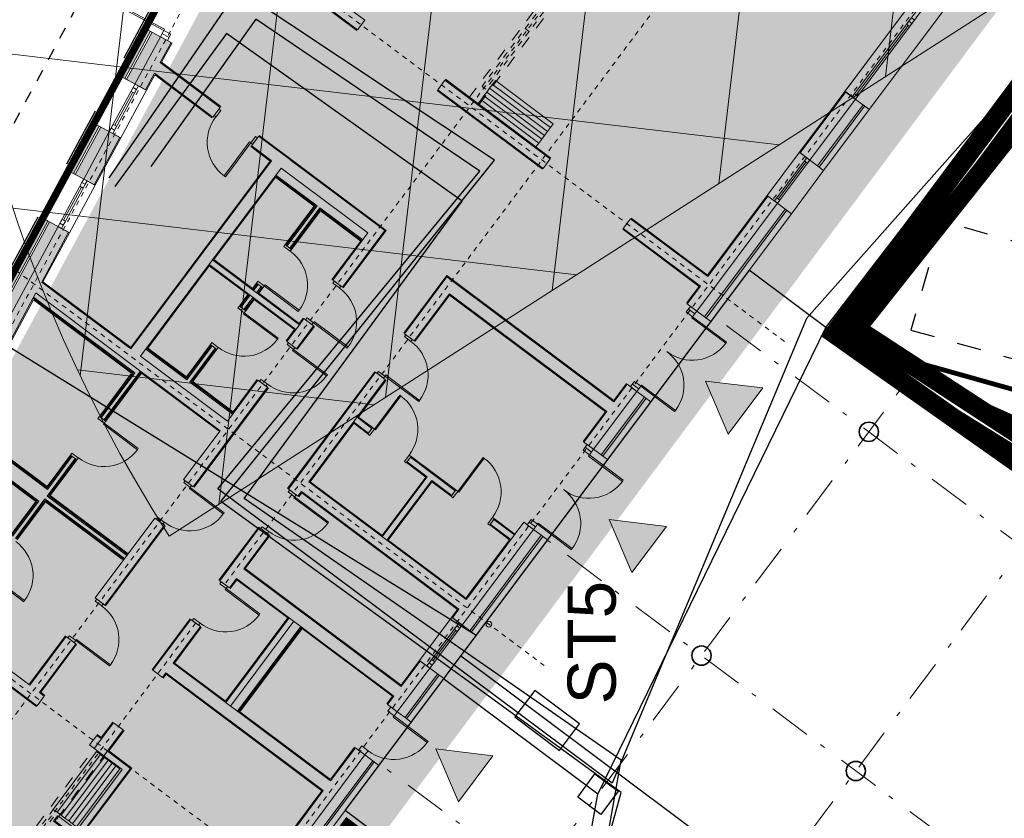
# Model space of a CAD drawing. Extents: x 5459245 to 5462690, y 5971016 to 5972523.
# Tile 9 of 198: x 5462423 to 5462443, y 5972170 to 5972187. Entities that reach past the tile are written whole.
import ezdxf

# ---------------------------------------------------------------- set-up
doc = ezdxf.new("R2010")
doc.units = 0
for name, pattern in [('8', [0.5, 0.25, -0.25]), ('Dot & Dashed', [33.5139, 17.6389, -8.81945, 0, -7.05555]), ('HIDDEN', [0.375, 0.25, -0.125])]:
    doc.linetypes.add(name, pattern=pattern)
doc.layers.add('! A3 - Wypełnienie zabruk', color=7, linetype='CONTINUOUS', lineweight=30, true_color=0xcca68a)
for name, color, linetype, lineweight in [('# elektryka', 1, 'CONTINUOUS', 30), ('# teletechnika', 30, 'CONTINUOUS', 30), ('0Z_BUDYNKI', 7, 'CONTINUOUS', 9), ('A_BUDYNKI', 7, 'CONTINUOUS', 13), ('A_GRANICA OPRACOWANIA', 7, 'CONTINUOUS', 5), ('A_LINIE MDCP_NIEPRZEKRACZLNA LINIA ZABUDOWY', 1, 'CONTINUOUS', 0), ('A_LINIE PZT', 7, 'CONTINUOUS', 13), ('A_MAŁA ARCHITEKTURA', 195, 'CONTINUOUS', 9), ('A_RURA OSŁONOWA', 7, 'CONTINUOUS', 20), ('A_SCHODY ZEWNĘTRZNE', 7, 'CONTINUOUS', 20), ('A_SKARPY PROJEKTOWANE', 7, 'CONTINUOUS', 20), ('A_WYMIARY WEWNETRZNE', 3, 'CONTINUOUS', 18)]:
    doc.layers.add(name, color=color, linetype=linetype, lineweight=lineweight)
doc.layers.add('ADT CCTV', color=102, linetype='CONTINUOUS')
doc.styles.add('ARIAL', font='arial.ttf')
doc.styles.add('PZ', font='romand.shx', dxfattribs={"width": 0.7})
doc.dimstyles.new('PZ', dxfattribs={"dimscale": 0.5, "dimtxt": 2.2, "dimasz": 0, "dimexe": 0, "dimexo": 0, "dimgap": 0.5, "dimtad": 1, "dimdec": 1, "dimlfac": 0.1, "dimzin": 0, "dimdsep": 46, "dimtxsty": 'PZ', "dimcen": 0.09, "dimse1": 1, "dimse2": 1, "dimsd1": 1, "dimsd2": 1, "dimclrd": 8, "dimclre": 8, "dimclrt": 256, "dimadec": 0, "dimazin": 0, "dimtfac": 1, "dimtdec": 1, "dimtofl": 0, "dimtmove": 1, "dimatfit": 3, "dimfxl": 1, "dimtolj": 1, "dimtzin": 0, "dimarcsym": 0})

# ---------------------------------------------------------------- blocks, each defined once
blk = doc.blocks.new('A$C62ffb3f7')
at = {"layer": 'A_BUDYNKI', "linetype": 'Dot & Dashed', "ltscale": 0.05}
for p, q in [((10.194, -9.122), (-0.719, -0.961)), ((-5.181, -13.607), (3.203, -2.395)), ((-1.977, -16.003), (6.407, -4.791)), ((9.732, -16.018), (-4.192, -5.606)), ((9.27, -22.915), (-7.665, -10.251))]:
    blk.add_line(p, q, dxfattribs=at)
at = {"layer": 'A_BUDYNKI', "lineweight": 25}
blk.add_line((-8.384, -11.212), (6.031, -21.991), dxfattribs=at)
blk.add_lwpolyline([(-8.384, -11.212), (9.053, -24.251), (10.411, -7.785), (0, 0)], close=True, dxfattribs=at)
at = {"layer": 'A_BUDYNKI', "lineweight": 35}
for centre in [(2.485, -3.356), (-0.989, -8.001), (2.215, -10.397)]:
    blk.add_circle(centre, 0.2, dxfattribs=at)
blk = doc.blocks.new('A$C1D973389')
at = {"layer": 'A_LINIE PZT', "lineweight": 30}
h = blk.add_hatch(color=256, dxfattribs=at)
h.dxf.hatch_style = 1
h.paths.add_polyline_path([(-0.465, -0.988), (0.73, -0.988), (0.132, 0.048)])
at = {"layer": 'A_LINIE PZT', "lineweight": 0}
blk.add_lwpolyline([(-0.465, -0.988), (0.73, -0.988), (0.132, 0.048), (-0.465, -0.988)], dxfattribs=at)
blk = doc.blocks.new('A$C710608f1')
at = {"layer": 'A_BUDYNKI', "lineweight": 9}
h = blk.add_hatch(color=256, dxfattribs=at)
h.paths.add_polyline_path([(3379, 620), (3404, 620), (3404, 994.7), (3379, 994.7)])
h.paths.add_polyline_path([(3404, 320), (3379, 320), (3379, 61), (3219.2, 61), (3219.2, 36), (3404, 36)])
h.paths.add_polyline_path([(3039.6, 1399.1), (3043.3, 1374.4), (3379, 1424.1), (3379, 1294.7), (3404, 1294.7), (3404, 1453.1)])
h.paths.add_polyline_path([(2586.5, 1332.1), (2590.2, 1307.3), (2788, 1336.6), (2784.4, 1361.4)])
h.paths.add_polyline_path([(2479.4, 1290.9), (2475.8, 1315.7), (2364.9, 1299.3), (2368.6, 1274.6), (2415.7, 1281.5), (2415.7, 950), (2440.7, 950), (2440.7, 1285.2)])
for points in [[(2155.6, 1292.6), (2153.9, 1304.4), (2043.1, 1288), (2044.9, 1276.2)], [(2045.5, 1272.2), (2048.4, 1252.4), (2159.2, 1268.8), (2156.2, 1288.6)], [(1932.3, 1271.6), (1821.6, 1255.2), (1823.3, 1243.4), (1934.1, 1259.8)], [(2048.4, 1252.4), (2052.1, 1227.7), (2090.7, 1233.4), (2090.7, 1082), (2115.7, 1082), (2115.7, 1237.1), (2162.9, 1244.1), (2159.2, 1268.8)], [(1823.9, 1239.4), (1826.8, 1219.6), (1937.6, 1236), (1934.7, 1255.8)], [(1710.8, 1238.8), (618.9, 1077.2), (620.7, 1065.4), (1712.5, 1227)], [(1826.8, 1219.6), (1830.5, 1194.9), (1941.3, 1211.3), (1937.6, 1236)], [(1716, 1203.2), (1713.1, 1223), (621.3, 1061.4), (624.2, 1041.6)], [(1719.7, 1178.5), (1716, 1203.2), (624.2, 1041.6), (627.9, 1016.9), (893.2, 1055.4), (893.2, 642.5), (918.2, 642.5), (918.2, 655), (1044.7, 655), (1044.7, 680), (918.2, 680), (918.2, 1059.1), (1578.2, 1157.5), (1578.2, 1058.6), (1578.2, 680), (1451.7, 680.1), (1451.7, 654.9), (1709.4, 655), (1709.4, 680), (1603.2, 680), (1603.2, 905), (1840.9, 905), (1840.9, 680), (1809.4, 680), (1809.4, 655), (1868.7, 655), (1868.7, 680), (1852.9, 680), (1852.9, 905), (2090.7, 905), (2090.7, 680), (1968.7, 680), (1968.7, 655), (2115.7, 655), (2115.7, 900.2), (2115.7, 982), (2090.7, 982), (2090.7, 930), (1603.2, 930), (1603.2, 1060.9), (1603.2, 1161.2)], [(2415.7, 469), (2440.7, 469), (2440.7, 742), (2415.7, 742)], [(1351.7, 680), (1144.7, 680), (1144.7, 655), (1351.7, 655)], [(2115.7, 494), (1968.7, 494), (1968.7, 469), (2090.7, 469.7), (2090.7, 61), (2011.7, 61), (2011.7, 36), (2161.7, 36.3), (2161.7, 61.3), (2115.7, 61)], [(1353.2, 332.5), (1133.2, 332.5), (1133.2, 320.5), (1353.2, 320.5)], [(1133.2, 302.5), (1353.2, 302.5), (1353.2, 320.5), (1133.2, 320.5)], [(790, 36), (790, 16), (1219.2, 16), (1219.2, 36)], [(2161.7, 36), (2011.7, 36), (2011.7, 16), (2161.7, 16)], [(2649.2, 16), (2649.2, 36), (2369.7, 36), (2369.7, 16)], [(2761.2, 36), (2761.2, 16), (2919.2, 16), (2919.2, 36)], [(1219.2, 0), (1219.2, 12), (790, 12), (790, 0)], [(2161.7, 12), (2011.7, 12), (2011.7, 0), (2161.7, 0)], [(2649.2, 12), (2369.7, 12), (2369.7, 0), (2649.2, 0)], [(2919.2, 12), (2761.2, 12), (2761.2, 0), (2919.2, 0)]]:
    blk.add_hatch(color=256, dxfattribs=at).paths.add_polyline_path(points)
h = blk.add_hatch(color=256, dxfattribs=at)
h.paths.add_polyline_path([(1265.7, 1110.9), (1235.7, 1106.5), (1235.7, 894), (1144.7, 894), (1144.7, 886.5), (1246.9, 886.5), (1246.9, 680), (1254.4, 680), (1254.4, 886.5), (1351.7, 886.5), (1351.7, 894), (1265.7, 894)])
h.paths.add_polyline_path([(928.2, 1060.6), (918.2, 1059.1), (918.2, 886.5), (1044.7, 886.5), (1044.7, 894), (928.2, 894)])
h.paths.add_polyline_path([(1578.2, 1157.5), (1568.2, 1156.1), (1568.2, 894), (1451.7, 894), (1451.7, 886.5), (1578.2, 886.5)])
h = blk.add_hatch(color=256, dxfattribs=at)
h.paths.add_polyline_path([(2090.7, 905), (2072.7, 905), (2072.7, 798.5), (1968.6, 798.5), (1968.6, 791), (2072.7, 791), (2072.7, 680), (2090.7, 680)])
h.paths.add_polyline_path([(1868.6, 798.5), (1852.9, 798.5), (1852.9, 791), (1868.6, 791)])
h.paths.add_polyline_path([(1840.9, 798.5), (1809.4, 798.5), (1809.4, 791), (1840.9, 791)])
h.paths.add_polyline_path([(1709.4, 798.5), (1621.2, 798.5), (1621.2, 905), (1603.2, 905), (1603.2, 680), (1621.2, 680), (1621.2, 791), (1709.4, 791)])
h = blk.add_hatch(color=256, dxfattribs=at)
h.paths.add_polyline_path([(-22, 565.4), (-49.1, 561.4), (-27.2, 413), (-0.1, 417)])
h.paths.add_polyline_path([(893.2, 469), (893.2, 421.5), (736.1, 421.5), (736.1, 469.5), (724.1, 469.5), (724.1, 409.5), (905.2, 409.5), (905.2, 469), (960.2, 469), (960.2, 494), (918.2, 494), (918.2, 506.5), (893.2, 506.5)])
h = blk.add_hatch(color=256, dxfattribs=at)
h.paths.add_polyline_path([(1228.2, 469), (1228.2, 494), (1096.2, 494), (1096.2, 469), (1108.2, 469), (1108.2, 61), (790, 61), (790, 36), (1219.2, 36), (1219.2, 61), (1133.2, 61), (1133.2, 469)])
h.paths.add_polyline_path([(1444, 36), (1444, 61), (1378.2, 61), (1378.2, 469.9), (1466, 469.4), (1466, 493.6), (1328.2, 494), (1328.2, 469), (1353.2, 469), (1353.2, 61), (1331.2, 61), (1331.2, 36)])
h.paths.add_polyline_path([(1556, 61), (1556, 36), (1803.7, 36), (1803.7, 61), (1603.2, 61), (1603.2, 469.7), (1868.7, 469), (1868.7, 494), (1566, 493.6), (1566, 469.4), (1578.2, 469), (1578.2, 61)])
h = blk.add_hatch(color=256, dxfattribs=at)
h.paths.add_polyline_path([(1758.7, 430.5), (1770.7, 430.5), (1770.7, 469), (1758.7, 469)])
h.paths.add_polyline_path([(1758.7, 278.5), (1603.2, 278.5), (1603.2, 266.5), (1758.7, 266.5), (1758.7, 214.5), (1770.7, 214.5), (1770.7, 330.5), (1758.7, 330.5)])
h.paths.add_polyline_path([(1770.7, 114.5), (1758.7, 114.5), (1758.7, 61), (1770.7, 61)])
h = blk.add_hatch(color=256, dxfattribs=at)
h.paths.add_polyline_path([(2649.2, 36), (2649.2, 61), (2440.7, 61), (2440.7, 261), (2415.7, 261), (2415.7, 61), (2369.7, 61), (2369.7, 36)])
h.paths.add_polyline_path([(2761.2, 61), (2761.2, 36), (2919.2, 36), (2919.2, 61)])
h = blk.add_hatch(color=256, dxfattribs=at)
h.paths.add_polyline_path([(1556, 36), (1556, 16), (1803.7, 16), (1803.7, 36)])
h.paths.add_polyline_path([(1444, 16), (1444, 36), (1331.2, 36), (1331.2, 16)])
h = blk.add_hatch(color=256, dxfattribs=at)
h.paths.add_polyline_path([(1556, 12), (1556, 0), (1803.7, 0), (1803.7, 12)])
h.paths.add_polyline_path([(1444, 0), (1444, 12), (1331.2, 12), (1331.2, 0)])
at = {"layer": 'A_BUDYNKI', "linetype": 'Dot & Dashed', "ltscale": 0.05}
for p, q in [((2428.2, 1522.8), (2428.2, -154.7)), ((1590.7, 1398.9), (1590.7, -154.7)), ((-361.9, 883), (2786.2, 1349)), ((905.7, 1297.5), (905.7, -154.7)), ((3622.1, 667.5), (-270.5, 667.5)), ((1228.2, 481.5), (-242.9, 481.5)), ((3622.1, 481.5), (1328.2, 481.5)), ((3622.1, 48.5), (-178.7, 48.5))]:
    blk.add_line(p, q, dxfattribs=at)
at = {"layer": 'A_BUDYNKI', "linetype": 'Continuous', "lineweight": 9}
for p, q in [((2045.5, 1272.2), (2043.1, 1288)), ((1934.7, 1255.8), (1932.3, 1271.6)), ((1823.9, 1239.4), (1821.6, 1255.2)), ((1713.1, 1223), (1710.8, 1238.8)), ((736.1, 471.5), (722.1, 471.5)), ((736.1, 469.5), (736.1, 471.5)), ((1758.7, 430.5), (1770.7, 430.5)), ((1758.7, 330.5), (1770.7, 330.5)), ((1770.7, 214.5), (1758.7, 214.5)), ((1770.7, 114.5), (1758.7, 114.5)), ((1219.2, 36), (1219.2, 16)), ((1331.2, 36), (1331.2, 16)), ((1444, 36), (1444, 0)), ((1556, 36), (1556, 0)), ((1803.7, 36), (1803.7, 16)), ((2011.7, 36), (2011.7, 16)), ((2161.7, 36), (2161.7, 16)), ((2369.7, 36), (2369.7, 16)), ((1219.2, 16), (790, 16)), ((1219.2, 16), (1219.2, 0)), ((1444, 16), (1331.2, 16)), ((1331.2, 16), (1331.2, 0)), ((1803.7, 16), (1615.7, 16)), ((1803.7, 16), (1803.7, 0)), ((2161.7, 16), (2011.7, 16)), ((2011.7, 16), (2011.7, 0)), ((2161.7, 16), (2161.7, 0)), ((2649.2, 16), (2369.7, 16)), ((2369.7, 16), (2369.7, 0)), ((2649.2, 16), (2649.2, 0)), ((2919.2, 16), (2761.2, 16)), ((2761.2, 16), (2761.2, 0)), ((2919.2, 16), (2919.2, 0))]:
    blk.add_line(p, q, dxfattribs=at)
at = {"layer": 'A_BUDYNKI', "lineweight": 9}
for p, q in [((2048.4, 1252.4), (2159.2, 1268.8)), ((2159.2, 1268.8), (2162.9, 1244.1)), ((2415.7, 1281.5), (2415.7, 950)), ((2440.7, 1285.2), (2440.7, 950)), ((2040.5, 1251.2), (1937.6, 1236)), ((2048.4, 1252.4), (2044.5, 1251.8)), ((2052.1, 1227.7), (2048.4, 1252.4)), ((1826.8, 1219.6), (1937.6, 1236)), ((1941.3, 1211.3), (1937.6, 1236)), ((2049.6, 1244.5), (1938.8, 1228.1)), ((2032.2, 1246), (1955, 1234.6)), ((2052.1, 1227.7), (2090.7, 1233.4)), ((2090.7, 1233.4), (2090.7, 1082)), ((2115.7, 1237.1), (2162.9, 1244.1)), ((2115.7, 1237.1), (2115.7, 1082)), ((1818.9, 1218.4), (1716, 1203.2)), ((1828, 1211.7), (1717.2, 1195.3)), ((1810.6, 1213.2), (1733.4, 1201.8)), ((1826.8, 1219.6), (1822.9, 1219)), ((1830.5, 1194.9), (1826.8, 1219.6)), ((1830.5, 1194.9), (1941.3, 1211.3)), ((624.2, 1041.6), (1716, 1203.2)), ((1719.7, 1178.5), (1716, 1203.2)), ((1603.2, 1161.2), (1719.7, 1178.5)), ((918.2, 1059.1), (1578.2, 1157.5)), ((1563.7, 1153.4), (1270.2, 1109.2)), ((1563.7, 898.5), (1563.7, 1153.4)), ((1565.7, 896.5), (1565.7, 1155.7)), ((1568.2, 894), (1568.2, 1156.1)), ((1578.2, 1157.5), (1578.2, 1058.6)), ((1603.2, 1161.2), (1603.2, 1058.6)), ((1233.2, 896.5), (1233.2, 1106.1)), ((1235.7, 894), (1235.7, 1106.5)), ((1265.7, 894), (1265.7, 1110.9)), ((1268.2, 896.5), (1268.2, 1111.3)), ((1270.2, 898.5), (1270.2, 1109.2)), ((1231.2, 898.5), (1231.2, 1103.4)), ((2090.7, 1082), (2115.6, 1082)), ((893.2, 1055.4), (893.2, 655)), ((918.2, 1059.1), (918.2, 680)), ((1578.2, 1060.9), (1578.2, 680)), ((1603.2, 1060.9), (1603.2, 930)), ((2090.7, 982), (2090.7, 930)), ((2090.7, 982), (2115.7, 982)), ((2115.7, 982), (2115.7, 931.9)), ((2117.7, 982), (2117.7, 653)), ((2090.7, 980.6), (2090.7, 931.9)), ((2115.7, 980.6), (2115.7, 892.7)), ((2415.7, 950), (2440.7, 950)), ((1603.2, 930), (2090.7, 930)), ((1603.2, 905), (1603.2, 680)), ((1603.2, 905), (1852.9, 905)), ((1621.2, 905), (1621.2, 798.5)), ((1623.7, 801), (1623.7, 905)), ((1840.9, 905), (1840.9, 680)), ((1852.9, 905), (2090.7, 905)), ((1852.9, 905), (1852.9, 680)), ((2070.2, 801), (2070.2, 905)), ((2072.7, 905), (2072.7, 798.5)), ((2090.7, 905), (2090.7, 680)), ((2115.7, 900.2), (2115.7, 655)), ((1231.2, 898.5), (1144.7, 898.5)), ((1233.2, 896.5), (1144.7, 896.5)), ((1235.7, 894), (1144.7, 894)), ((1246.9, 886.5), (1144.7, 886.5)), ((1244.4, 884), (1144.7, 884)), ((1242.4, 882), (1144.7, 882)), ((1242.4, 682), (1242.4, 882)), ((1244.4, 680), (1244.4, 884)), ((1246.9, 680), (1246.9, 886.5)), ((1351.7, 886.5), (1254.4, 886.5)), ((1254.4, 680), (1254.4, 886.5)), ((1351.7, 884), (1256.9, 884)), ((1256.9, 680), (1256.9, 884)), ((1351.7, 882), (1258.9, 882)), ((1258.9, 680), (1258.9, 882)), ((1351.7, 894), (1265.7, 894)), ((1351.7, 896.5), (1268.2, 896.5)), ((1351.7, 898.5), (1270.2, 898.5)), ((1563.7, 898.5), (1451.7, 898.5)), ((1565.7, 896.5), (1451.7, 896.5)), ((1568.2, 894), (1451.7, 894)), ((1578.2, 886.5), (1451.7, 886.5)), ((1578.2, 884), (1451.7, 884)), ((1576.2, 882), (1451.7, 882)), ((1621.2, 798.5), (1709.4, 798.5)), ((1623.7, 801), (1709.4, 801)), ((1809.4, 801), (1840.9, 801)), ((1809.4, 798.5), (1840.9, 798.5)), ((1868.6, 801), (1852.9, 801)), ((1868.6, 798.5), (1852.9, 798.5)), ((2070.2, 801), (1968.6, 801)), ((2072.7, 798.5), (1968.6, 798.5)), ((893.2, 781.5), (893.2, 655)), ((1621.2, 791), (1709.4, 791)), ((1621.2, 791), (1621.2, 680)), ((1623.7, 788.5), (1709.4, 788.5)), ((1623.7, 788.5), (1623.7, 680)), ((1809.4, 791), (1840.9, 791)), ((1809.4, 788.5), (1840.9, 788.5)), ((1809.4, 786.5), (1838.9, 786.5)), ((1838.9, 786.5), (1838.9, 682)), ((1868.6, 791), (1852.9, 791)), ((1868.6, 788.5), (1852.9, 788.5)), ((1854.9, 786.5), (1854.9, 682)), ((1868.6, 786.5), (1854.9, 786.5)), ((2072.7, 791), (1968.6, 791)), ((2070.2, 788.5), (1968.6, 788.5)), ((2070.2, 788.5), (2070.2, 680)), ((2072.7, 791), (2072.7, 680)), ((2415.7, 742), (2415.7, 469)), ((2415.7, 742), (2440.7, 742)), ((2440.7, 742), (2440.7, 469)), ((1044.7, 680), (918.2, 680)), ((1044.7, 680), (918.2, 680)), ((1044.7, 682), (920.2, 682)), ((1044.7, 655), (1044.7, 680)), ((1351.7, 680), (1144.7, 680)), ((1144.7, 655), (1144.7, 680)), ((1351.7, 655), (1351.7, 680)), ((1451.7, 680.1), (1578.2, 680)), ((1603.2, 680), (1709.4, 680)), ((1709.4, 680), (1709.4, 655)), ((1809.4, 682), (1838.9, 682)), ((1868.7, 680), (1852.9, 680)), ((1868.7, 682), (1854.9, 682)), ((1968.7, 680), (2090.7, 680)), ((1968.7, 680), (1968.7, 655)), ((893.2, 655), (893.2, 655)), ((893.2, 655), (893.2, 655)), ((1044.7, 655), (918.2, 655)), ((1351.7, 655), (1144.7, 655)), ((1709.4, 655), (1451.7, 654.9)), ((1868.7, 655), (1809.4, 655)), ((2115.7, 655), (1968.7, 655)), ((920.2, 653), (1044.7, 653)), ((920.2, 642.5), (920.2, 653)), ((1144.7, 653), (1351.7, 653)), ((1451.7, 653), (1709.4, 653)), ((1809.4, 653), (1868.7, 653)), ((1968.7, 653), (2117.7, 653)), ((960.2, 494), (918.2, 494)), ((920.2, 496), (920.2, 506.5)), ((920.2, 496), (960.2, 496)), ((1096.2, 496), (1228.2, 496)), ((1228.2, 494), (1096.2, 494)), ((1096.2, 494), (1096.2, 469)), ((1228.2, 494), (1228.2, 469)), ((1328.2, 496), (1466, 496)), ((1466, 494), (1328.2, 494)), ((1328.2, 494), (1328.2, 469)), ((1466, 494), (1466, 469)), ((1566, 496), (1868.7, 496)), ((1868.7, 494), (1566, 494)), ((1566, 494), (1566, 469)), ((1868.7, 494), (1868.7, 469)), ((1968.7, 496), (2117.7, 496)), ((2115.7, 494), (1968.7, 494)), ((1968.7, 494), (1968.7, 469)), ((2115.7, 494), (2115.7, 61)), ((736.1, 469.5), (724.1, 469.5)), ((893.2, 469), (893.2, 469)), ((1108.2, 469), (1096.2, 469)), ((1108.2, 469), (1108.2, 61)), ((1133.2, 469), (1133.2, 431)), ((1133.2, 469), (1133.2, 61)), ((1228.2, 469), (1133.2, 469)), ((1228.2, 467), (1135.2, 467)), ((1353.2, 469), (1328.2, 469)), ((1351.2, 467), (1328.2, 467)), ((1353.2, 469), (1353.2, 61)), ((1466, 469), (1378.2, 469)), ((1378.2, 469), (1378.2, 61)), ((1578.2, 469), (1566, 469)), ((1578.2, 469), (1578.2, 61)), ((1868.7, 469), (1603.2, 469)), ((1603.2, 469), (1603.2, 61)), ((1758.7, 430.5), (1758.7, 469)), ((1770.7, 430.5), (1770.7, 469)), ((2090.7, 469), (1968.7, 469)), ((2090.7, 469), (2090.7, 61)), ((2415.7, 469), (2440.7, 469)), ((2415.7, 469), (2440.7, 469)), ((1353.2, 332.5), (1133.2, 332.5)), ((1351.2, 334.5), (1135.2, 334.5)), ((1758.7, 278.5), (1758.7, 330.5)), ((1770.7, 214.5), (1770.7, 330.5)), ((1353.2, 320.5), (1133.2, 320.5)), ((1108.2, 306), (1108.2, 61)), ((1133.2, 306), (1133.2, 61)), ((1353.2, 302.5), (1133.2, 302.5)), ((1353.2, 300), (1133.2, 300)), ((1758.7, 278.5), (1603.2, 278.5)), ((1758.7, 266.5), (1603.2, 266.5)), ((1758.7, 214.5), (1758.7, 266.5)), ((2415.7, 261), (2415.7, 61)), ((2440.7, 261), (2415.7, 261)), ((2440.7, 261), (2440.7, 61)), ((1758.7, 61), (1758.7, 114.5)), ((1770.7, 61), (1770.7, 114.5)), ((1108.2, 61), (790, 61)), ((1219.2, 61), (1133.2, 61)), ((1219.2, 36), (1219.2, 61)), ((1331.2, 36), (1331.2, 61)), ((1331.2, 61), (1353.2, 61)), ((1444, 61), (1378.2, 61)), ((1444, 61), (1444, 36)), ((1444, 44), (1556, 44)), ((1578.2, 61), (1556, 61)), ((1556, 61), (1556, 36)), ((1615.7, 61), (1603.2, 61)), ((1803.7, 61), (1615.7, 61)), ((1744.3, 61), (1615.7, 61)), ((1803.7, 36), (1803.7, 61)), ((2090.7, 61), (2011.7, 61)), ((2011.7, 36), (2011.7, 61)), ((2161.7, 61), (2115.7, 61)), ((2161.7, 36), (2161.7, 61)), ((2415.7, 61), (2369.7, 61)), ((2369.7, 36), (2369.7, 61)), ((2649.2, 61), (2440.7, 61)), ((2649.2, 61), (2649.2, 36)), ((2761.2, 44), (2649.2, 44)), ((2919.2, 61), (2761.2, 61)), ((2761.2, 61), (2761.2, 36)), ((2919.2, 61), (2919.2, 36)), ((3219.2, 44), (2919.2, 44)), ((1219.2, 36), (790, 36)), ((1444, 36), (1331.2, 36)), ((1444, 36), (1448, 36)), ((1452, 36), (1556, 36)), ((1461, 40), (1539, 40)), ((1615.7, 36), (1556, 36)), ((1803.7, 36), (1615.7, 36)), ((2161.7, 36), (2011.7, 36)), ((2649.2, 36), (2369.7, 36)), ((2753.2, 36), (2649.2, 36)), ((2753.2, 40), (2657.2, 40)), ((2761.2, 36), (2757.2, 36)), ((2919.2, 36), (2761.2, 36)), ((3211.2, 36), (2919.2, 36)), ((3107.2, 40), (2927.2, 40))]:
    blk.add_line(p, q, dxfattribs=at)
at = {"layer": 'A_BUDYNKI', "lineweight": 9, "ltscale": 2}
for p, q in [((2166.4, 1269.9), (2168.8, 1253.6)), ((1219.2, 52.5), (1230.2, 52.5)), ((1219.2, 36), (1219.2, 52.5)), ((1230.2, 52.5), (1230.2, 36)), ((1320.2, 52.5), (1331.2, 52.5)), ((1320.2, 36), (1320.2, 52.5)), ((1331.2, 52.5), (1331.2, 36)), ((1810.4, 36), (1810.4, 52.5)), ((2004.4, 36), (2004.4, 52.5)), ((2168.4, 36), (2168.4, 52.5)), ((2362.4, 36), (2362.4, 52.5)), ((1230.2, 36), (1219.2, 36)), ((1317.2, -52), (1317.2, 36)), ((1317.2, 36), (1320.2, 36)), ((1331.2, 36), (1320.2, 36)), ((1320.2, 36), (1320.2, -52)), ((1320.2, -52), (1317.2, -52))]:
    blk.add_line(p, q, dxfattribs=at)
at = {"layer": 'A_BUDYNKI', "linetype": '8', "lineweight": 9, "ltscale": 100}
for p, q in [((2440.7, 680), (3378.2, 680)), ((2440.7, 655), (3378.2, 655)), ((918.2, 494), (-11.5, 494)), ((905.2, 469), (-7.8, 469))]:
    blk.add_line(p, q, dxfattribs=at)
at = {"layer": 'A_BUDYNKI', "lineweight": 9, "ltscale": 2}
for points in [[(2160.7, 1358), (2163.7, 1358.4), (2176.5, 1271.4), (2173.6, 1270.9)], [(2176, 1254.6), (2161.6, 1252.5), (2159.2, 1268.8), (2173.6, 1270.9)], [(2111.3, 1082), (2111.3, 1077), (2094.8, 1077), (2094.8, 1082)], [(2006.8, 987), (2006.8, 990), (2094.8, 990), (2094.8, 987)], [(2111.3, 987), (2111.3, 982), (2094.8, 982), (2094.8, 987)], [(1049.7, 794), (1052.7, 794), (1052.7, 882), (1049.7, 882)], [(1351.7, 898.5), (1356.7, 898.5), (1356.7, 882), (1351.7, 882)], [(1446.7, 794), (1443.7, 794), (1443.7, 882), (1446.7, 882)], [(1446.7, 898.5), (1451.7, 898.5), (1451.7, 882), (1446.7, 882)], [(1709.4, 803), (1714.4, 803), (1714.4, 786.5), (1709.4, 786.5)], [(1804.4, 803), (1809.4, 803), (1809.4, 786.5), (1804.4, 786.5)], [(1873.6, 803), (1868.6, 803), (1868.6, 786.5), (1873.6, 786.5)], [(1968.6, 803), (1963.6, 803), (1963.6, 786.5), (1968.6, 786.5)], [(1804.4, 698.5), (1801.4, 698.5), (1801.4, 786.5), (1804.4, 786.5)], [(1873.6, 698.5), (1876.6, 698.5), (1876.6, 786.5), (1873.6, 786.5)], [(1049.7, 675.7), (1044.7, 675.7), (1044.7, 659.2), (1049.7, 659.2)], [(1144.7, 675.7), (1139.7, 675.7), (1139.7, 659.2), (1144.7, 659.2)], [(1351.7, 675.7), (1356.7, 675.7), (1356.7, 659.2), (1351.7, 659.2)], [(1446.7, 675.7), (1451.7, 675.7), (1451.7, 659.2), (1446.7, 659.2)], [(1709.4, 675.7), (1714.4, 675.7), (1714.4, 659.2), (1709.4, 659.2)], [(1804.4, 675.7), (1809.4, 675.7), (1809.4, 659.2), (1804.4, 659.2)], [(1873.7, 675.7), (1868.7, 675.7), (1868.7, 659.2), (1873.7, 659.2)], [(1968.7, 675.7), (1963.7, 675.7), (1963.7, 659.2), (1968.7, 659.2)], [(1049.7, 571.2), (1052.7, 571.2), (1052.7, 659.2), (1049.7, 659.2)], [(1446.7, 571.2), (1443.7, 571.2), (1443.7, 659.2), (1446.7, 659.2)], [(1804.4, 571.2), (1801.4, 571.2), (1801.4, 659.2), (1804.4, 659.2)], [(1873.7, 571.2), (1876.7, 571.2), (1876.7, 659.2), (1873.7, 659.2)], [(1228.2, 490.5), (1233.2, 490.5), (1233.2, 474), (1228.2, 474)], [(1323.2, 386), (1320.2, 386), (1320.2, 474), (1323.2, 474)], [(1323.2, 490.5), (1328.2, 490.5), (1328.2, 474), (1323.2, 474)], [(1466, 490.5), (1471, 490.5), (1471, 474), (1466, 474)], [(1561, 386), (1558, 386), (1558, 474), (1561, 474)], [(1561, 490.5), (1566, 490.5), (1566, 474), (1561, 474)], [(1873.7, 490.5), (1868.7, 490.5), (1868.7, 474), (1873.7, 474)], [(1873.7, 386), (1876.7, 386), (1876.7, 474), (1873.7, 474)], [(1968.7, 490.5), (1963.7, 490.5), (1963.7, 474), (1968.7, 474)], [(1756.2, 425.5), (1756.2, 430.5), (1772.7, 430.5), (1772.7, 425.5)], [(1860.7, 425.5), (1860.7, 422.5), (1772.7, 422.5), (1772.7, 425.5)], [(1756.2, 330.5), (1756.2, 335.5), (1772.7, 335.5), (1772.7, 330.5)], [(1756.2, 209.5), (1756.2, 214.5), (1772.7, 214.5), (1772.7, 209.5)], [(1860.7, 209.5), (1860.7, 206.5), (1772.7, 206.5), (1772.7, 209.5)], [(1756.2, 114.5), (1756.2, 119.5), (1772.7, 119.5), (1772.7, 114.5)], [(1817.1, 52.5), (1803.7, 52.5), (1803.7, 36), (1817.1, 36)], [(1997.1, 52.5), (2011.7, 52.5), (2011.7, 36), (1997.1, 36)], [(2175.1, 52.5), (2161.7, 52.5), (2161.7, 36), (2175.1, 36)], [(2355.1, 52.5), (2369.7, 52.5), (2369.7, 36), (2355.1, 36)], [(1817.1, -52), (1820.1, -52), (1820.1, 36), (1817.1, 36)], [(1997.1, -52), (1994.1, -52), (1994.1, 36), (1997.1, 36)], [(2175.1, -52), (2178.1, -52), (2178.1, 36), (2175.1, 36)], [(2355.1, -52), (2352.1, -52), (2352.1, 36), (2355.1, 36)]]:
    blk.add_lwpolyline(points, close=True, dxfattribs=at)
at = {"layer": 'A_BUDYNKI', "lineweight": 9}
for points in [[(1932.3, 1271.6), (1941.6, 1209.3), (2052.4, 1225.7), (2043.1, 1288)], [(1710.8, 1238.8), (1720, 1176.5), (1830.8, 1192.9), (1821.6, 1255.2)], [(2031.6, 1249.9), (2032.8, 1242), (2041.7, 1243.3), (2040.5, 1251.2)], [(2040.5, 1251.2), (2041.7, 1243.3), (2049.6, 1244.5), (2048.4, 1252.4)], [(1937.6, 1236), (1938.8, 1228.1), (1946.7, 1229.3), (1945.5, 1237.2)], [(1937.6, 1236), (1938.8, 1228.1), (1946.7, 1229.3), (1945.5, 1237.2)], [(1945.5, 1237.2), (1946.7, 1229.3), (1955.6, 1230.6), (1954.4, 1238.5)], [(1810, 1217.1), (1811.2, 1209.2), (1820.1, 1210.5), (1818.9, 1218.4)], [(1818.9, 1218.4), (1820.1, 1210.5), (1828, 1211.7), (1826.8, 1219.6)], [(1716, 1203.2), (1717.2, 1195.3), (1725.1, 1196.5), (1723.9, 1204.4)], [(1716, 1203.2), (1717.2, 1195.3), (1725.1, 1196.5), (1723.9, 1204.4)], [(1723.9, 1204.4), (1725.1, 1196.5), (1734, 1197.8), (1732.8, 1205.7)], [(2452.7, 657.6), (2452.7, 507.6), (2442.7, 507.6), (2442.7, 657.6)], [(2462.7, 657.6), (2462.7, 507.6), (2452.7, 507.6), (2452.7, 657.6)], [(2472.7, 657.6), (2472.7, 507.6), (2462.7, 507.6), (2462.7, 657.6)], [(2482.7, 657.6), (2482.7, 507.6), (2472.7, 507.6), (2472.7, 657.6)], [(2492.7, 657.6), (2492.7, 507.6), (2482.7, 507.6), (2482.7, 657.6)], [(2502.7, 657.6), (2502.7, 507.6), (2492.7, 507.6), (2492.7, 657.6)], [(891.1, 486.5), (741.1, 486.5), (741.1, 476.5), (891.1, 476.5)], [(891.1, 476.5), (741.1, 476.5), (741.1, 466.5), (891.1, 466.5)], [(891.1, 466.5), (741.1, 466.5), (741.1, 456.5), (891.1, 456.5)], [(891.1, 456.5), (741.1, 456.5), (741.1, 446.5), (891.1, 446.5)], [(891.1, 446.5), (741.1, 446.5), (741.1, 436.5), (891.1, 436.5)], [(891.1, 436.5), (741.1, 436.5), (741.1, 426.5), (891.1, 426.5)], [(1556, 0), (1556, 63), (1444, 63), (1444, 0)], [(2649.2, 0), (2649.2, 63), (2761.2, 63), (2761.2, 0)], [(2919.2, 0), (2919.2, 63), (3219.2, 63), (3219.2, 0)], [(1452, 36), (1452, 44), (1444, 44), (1444, 36)], [(1461, 36), (1461, 44), (1452, 44), (1452, 36)], [(1548, 36), (1548, 44), (1539, 44), (1539, 36)], [(1556, 36), (1556, 44), (1548, 44), (1548, 36)], [(1556, 36), (1556, 44), (1548, 44), (1548, 36)], [(2649.2, 36), (2649.2, 44), (2657.2, 44), (2657.2, 36)], [(2753.2, 36), (2753.2, 44), (2761.2, 44), (2761.2, 36)], [(2919.2, 36), (2919.2, 44), (2927.2, 44), (2927.2, 36)], [(3107.2, 36), (3107.2, 44), (3115.2, 44), (3115.2, 36)], [(3115.2, 36), (3115.2, 44), (3124.2, 44), (3124.2, 36)]]:
    blk.add_lwpolyline(points, close=True, dxfattribs=at)
at = {"layer": 'A_BUDYNKI', "linetype": 'Continuous', "lineweight": 9}
for points in [[(2043.1, 1288), (2153.9, 1304.4)], [(2044.9, 1276.2), (2155.7, 1292.6)], [(2045.5, 1272.2), (2156.3, 1288.6)], [(2159.2, 1268.8), (2153.9, 1304.4)], [(1821.6, 1255.2), (1932.3, 1271.6)], [(1823.3, 1243.4), (1934.1, 1259.8)], [(1823.9, 1239.4), (1934.7, 1255.8)], [(618.9, 1077.2), (1710.8, 1238.8)], [(620.7, 1065.4), (1712.5, 1227)], [(621.3, 1061.4), (1713.1, 1223)], [(628.2, 1014.9), (891.2, 1053.1), (891.2, 642.5)], [(1968.6, 803), (2068.2, 803), (2068.2, 903), (1854.9, 903), (1854.9, 803), (1868.6, 803)], [(1868.7, 682), (1854.9, 682), (1854.9, 786.5), (1868.6, 786.5)], [(1968.6, 786.5), (2068.2, 786.5), (2068.2, 682), (1968.7, 682)], [(722.1, 471.5), (722.1, 407.5), (907.2, 407.5), (907.2, 467)], [(1096.2, 467), (1106.2, 467), (1106.2, 63), (790, 63)], [(907.2, 467), (960.2, 467)], [(1219.2, 16), (790, 16)], [(1219.2, 12), (790, 12)], [(1219.2, 0), (790, 0)], [(1444, 16), (1331.2, 16)], [(1444, 12), (1331.2, 12)], [(1444, 0), (1331.2, 0)], [(1615.7, 16), (1556, 16)], [(1803.7, 12), (1556, 12)], [(1803.7, 0), (1556, 0)], [(1803.7, 16), (1615.7, 16)], [(2161.7, 16), (2011.7, 16)], [(2161.7, 12), (2011.7, 12)], [(2161.7, 0), (2011.7, 0)], [(2649.2, 16), (2369.7, 16)], [(2649.2, 12), (2369.7, 12)], [(2649.2, 0), (2369.7, 0)], [(2919.2, 16), (2761.2, 16)], [(2919.2, 12), (2761.2, 12)], [(2919.2, 0), (2761.2, 0)]]:
    blk.add_lwpolyline(points, dxfattribs=at)
at = {"layer": 'A_BUDYNKI', "lineweight": 9}
for points in [[(2413.7, 950), (2413.7, 1279.2), (2368.9, 1272.6)], [(2052.4, 1225.7), (2088.7, 1231.1), (2088.7, 1082)], [(2163.2, 1242.1), (2117.7, 1235.4), (2117.7, 1082)], [(1830.8, 1192.9), (1941.6, 1209.3)], [(2088.7, 982), (2088.7, 932), (1605.2, 932), (1605.2, 1159.5), (1720, 1176.5)], [(2117.7, 982), (2117.7, 653)], [(1709.4, 803), (1625.7, 803), (1625.7, 903), (1838.9, 903), (1838.9, 803), (1809.4, 803)], [(1968.6, 803), (2068.2, 803), (2068.2, 903), (1854.9, 903), (1854.9, 803), (1868.6, 803)], [(1576.2, 682), (1576.2, 882)], [(1709.4, 682), (1625.7, 682), (1625.7, 786.6), (1714.4, 786.5)], [(1968.7, 682), (2068.2, 682), (2068.2, 786.6), (1963.6, 786.5)], [(2413.7, 469), (2413.7, 741.9)], [(2442.7, 469), (2442.7, 742)], [(1451.7, 654.9), (1451.7, 680.1)], [(1809.4, 655), (1809.4, 680), (1852.9, 680)], [(1868.7, 655), (1868.7, 680)], [(918.2, 655), (918.2, 642.5), (893.2, 642.5), (893.2, 655)], [(918.2, 494), (918.2, 506.5), (893.2, 506.5), (893.2, 469)], [(960.2, 494), (960.2, 469)], [(2117.7, 496), (2117.7, 63), (2161.7, 63)], [(724.1, 469.5), (724.1, 409.5), (905.2, 409.5), (905.2, 469)], [(736.1, 469.5), (736.1, 421.5), (893.2, 421.5), (893.2, 469)], [(893.2, 469), (960.2, 469)], [(1135.2, 467), (1135.2, 334.5)], [(1351.2, 334.5), (1351.2, 467)], [(1466, 467), (1380.2, 467), (1380.2, 63), (1444, 63)], [(1556, 63), (1576.2, 63), (1576.2, 467), (1566, 467)], [(1756.7, 430.5), (1756.7, 467), (1605.2, 467), (1605.2, 280.5), (1756.7, 280.5), (1756.7, 330.5)], [(1868.7, 467), (1772.7, 467), (1772.7, 430.5)], [(2011.7, 63), (2088.7, 63), (2088.7, 467), (1968.7, 467)], [(1772.7, 330.5), (1772.7, 214.5)], [(3377, 320), (3377, 63), (2761.2, 63)], [(1351.2, 298), (1135.2, 298)], [(1135.2, 298), (1135.2, 63), (1219.2, 63)], [(1331.2, 63), (1351.2, 63), (1351.2, 298)], [(1615.7, 63), (1605.2, 63), (1605.2, 264.5), (1756.7, 264.5), (1756.7, 214.5)], [(2369.7, 63), (2413.7, 63), (2413.7, 261)], [(2649.2, 63), (2442.7, 63), (2442.7, 261)], [(1756.7, 114.5), (1756.7, 63), (1615.7, 63)], [(1772.7, 114.5), (1772.7, 61)]]:
    blk.add_lwpolyline(points, dxfattribs=at)
at = {"layer": 'A_BUDYNKI', "linetype": '8', "lineweight": 9, "ltscale": 50}
for points in [[(2476.2, 672.6), (2626.2, 672.6), (2626.2, 662.6), (2476.2, 662.6)], [(2626.2, 672.6), (2776.2, 672.6), (2776.2, 662.6), (2626.2, 662.6)], [(741.1, 486.5), (591.1, 486.5), (591.1, 476.5), (741.1, 476.5)]]:
    blk.add_lwpolyline(points, close=True, dxfattribs=at)
at = {"layer": 'A_BUDYNKI', "lineweight": 9}
blk.add_circle((1590.7, -7.5), 6, dxfattribs=at)
at = {"layer": 'A_BUDYNKI', "lineweight": 9, "ltscale": 2}
for centre, start, end in [((2093.1, 990.7), 88.9011, 180.4638), ((1053.4, 880.3), 269.5362, 1.0989), ((1443, 880.3), 178.9011, 270.4638), ((1800.7, 784.8), 178.9011, 270.4638), ((1877.3, 784.8), 269.5362, 1.0989), ((1053.4, 657.6), 269.5362, 1.0989), ((1443, 657.6), 178.9011, 270.4638), ((1800.7, 657.6), 178.9011, 270.4638), ((1877.4, 657.6), 269.5362, 1.0989), ((1319.5, 472.3), 178.9011, 270.4637), ((1557.3, 472.3), 178.9013, 270.464), ((1877.4, 472.3), 269.5362, 1.0989), ((1774.3, 421.8), 268.9011, 0.4637), ((1774.3, 205.8), 268.9011, 0.4637), ((1316.5, 34.3), 178.9011, 270.4638), ((1820.8, 34.3), 269.5362, 1.0989), ((1993.4, 34.3), 178.9011, 270.4638), ((2178.8, 34.3), 269.5362, 1.0989), ((2351.4, 34.3), 178.9011, 270.4638)]:
    blk.add_arc(centre, 86.3, start, end, dxfattribs=at)
blk = doc.blocks.new('bocianie gniazdo 3023')
at = {"layer": 'A_MAŁA ARCHITEKTURA', "linetype": '8', "lineweight": 25, "ltscale": 2}
for p, q in [((5462437.993, 5972211.112), (5462436.435, 5972209.353)), ((5462440.235, 5972209.127), (5462437.993, 5972211.112)), ((5462436.435, 5972209.353), (5462438.677, 5972207.368))]:
    blk.add_line(p, q, dxfattribs=at)
blk = doc.blocks.new('A770198')
at = {"layer": 'ADT CCTV', "color": 140, "lineweight": 9}
for p, q in [((7.785, 37.289), (7.765, 0.777)), ((4.609, 35.02), (4.591, 3.093)), ((10.959, 34.682), (10.941, 3.387)), ((14.132, 32.076), (14.118, 5.996)), ((17.306, 29.469), (17.294, 8.605)), ((20.479, 26.862), (20.471, 11.214)), ((30, 19.042), (6.818, 0)), ((1.539, 9.558), (18.442, 9.548)), ((2.802, 6.382), (14.58, 6.376)), ((4.52, 3.206), (10.717, 3.203))]:
    blk.add_line(p, q, dxfattribs=at)
blk.add_arc((30, 19.042), 30, 140.6005, 219.4005, dxfattribs=at)
blk = doc.blocks.new('G$CFAE608CC')
at = {"layer": 'ADT CCTV', "rotation": 90}
blk.add_blockref('A770198', (38.084, 0), dxfattribs=at)

msp = doc.modelspace()

# ---------------------------------------------------------------- hatches: boundary and pattern name
at = {"layer": '0Z_BUDYNKI', "lineweight": 0, "true_color": 0x0063c7}
msp.add_hatch(color=152, dxfattribs=at).paths.add_polyline_path([(5462414.571, 5972165.429), (5462431.776, 5972197.29), (5462443.746, 5972188.339), (5462423.187, 5972160.777)])

# ---------------------------------------------------------------- linework, layer by layer
at = {"layer": '! A3 - Wypełnienie zabruk', "color": 1}
for points in [[(5462450.248, 5972193.565), (5462438.88, 5972180.74), (5462434.846, 5972171.091), (5462426.656, 5972177.198), (5462432.096, 5972183.794), (5462427.446, 5972186.953), (5462425.267, 5972183.89)], [(5462433.929, 5972158.557), (5462431.728, 5972158.924), (5462435.029, 5972170.894), (5462426.717, 5972176.94), (5462432.401, 5972184.025), (5462427.083, 5972187.567), (5462424.394, 5972183.658)], [(5462423.232, 5972133.866), (5462433.317, 5972144.004), (5462432.706, 5972158.374), (5462435.029, 5972171.566), (5462427.206, 5972177.001), (5462431.728, 5972183.17), (5462426.839, 5972186.651), (5462424.516, 5972183.475)]]:
    msp.add_lwpolyline(points, dxfattribs=at)
at = {"layer": '# teletechnika'}
for points in [[(5462434.549, 5972170.863), (5462439.28, 5972180.551), (5462444.884, 5972187.85), (5462450.08, 5972193.283), (5462450.899, 5972192.418), (5462450.899, 5972192.418), (5462450.899, 5972192.418)], [(5462431.702, 5972173.735), (5462432.566, 5972173.088), (5462452.126, 5972158.462)], [(5462423.073, 5972134.2), (5462433.045, 5972143.89), (5462432.28, 5972158.322), (5462434.549, 5972170.863), (5462431.345, 5972173.259)]]:
    msp.add_lwpolyline(points, dxfattribs=at)
for points in [[(5462434.167, 5972172.323), (5462433.238, 5972173.017), (5462432.824, 5972172.465), (5462433.753, 5972171.77)], [(5462434.129, 5972170.803), (5462434.488, 5972171.283), (5462434.969, 5972170.924), (5462434.609, 5972170.443)]]:
    msp.add_lwpolyline(points, close=True, dxfattribs=at)
at = {"layer": 'A_GRANICA OPRACOWANIA', "color": 142, "linetype": 'HIDDEN', "ltscale": 5, "true_color": 0x00a4db, "const_width": 0.4}
msp.add_lwpolyline([(5462445.107, 5972187.922), (5462428.025, 5972201.131), (5462432.684, 5972224.781), (5462464.99, 5972231.39), (5462471.3, 5972227.41), (5462463.559, 5972210.621), (5462459.04, 5972200.82), (5462454.573, 5972183.895), (5462452.656, 5972172.212), (5462439.914, 5972180.527), (5462445.429, 5972187.481), (5462445.107, 5972187.922)], dxfattribs=at)
at = {"layer": 'A_GRANICA OPRACOWANIA', "color": 102, "linetype": 'HIDDEN', "ltscale": 5, "true_color": 0x26cf34, "const_width": 0.4}
msp.add_lwpolyline([(5462446.996, 5972156.925), (5462446.996, 5972156.925), (5462429.365, 5972170.109), (5462422.785, 5972161.31), (5462410.899, 5972168.345), (5462428.206, 5972200.217), (5462444.941, 5972187.767), (5462439.457, 5972180.419), (5462448.412, 5972174.097), (5462448.671, 5972173.884)], dxfattribs=at)
at = {"layer": 'A_LINIE MDCP_NIEPRZEKRACZLNA LINIA ZABUDOWY', "linetype": '8', "lineweight": 30, "ltscale": 5}
msp.add_lwpolyline([(5462393.987, 5972110.746), (5462445.418, 5972098.987), (5462450.458, 5972121.204), (5462448.605, 5972152.265), (5462448.421, 5972167.259), (5462449.998, 5972179.841), (5462452.156, 5972190.842), (5462455.383, 5972201.623), (5462459.502, 5972212.212), (5462463.442, 5972219.236), (5462467.412, 5972225.643), (5462467.286, 5972226.265), (5462435.479, 5972219.834), (5462431.237, 5972198.238), (5462411.039, 5972160.834)], close=True, dxfattribs=at)
at = {"layer": 'A_LINIE PZT', "const_width": 0.15}
msp.add_lwpolyline([(5462443.296, 5972189.24), (5462456.628, 5972201.742), (5462457.829, 5972213.58), (5462461.512, 5972218.982), (5462456.295, 5972229.694), (5462464.356, 5972231.267), (5462468.591, 5972226.398), (5462458.762, 5972200.316), (5462445.166, 5972187.566), (5462439.698, 5972180.238)], dxfattribs=at)
msp.add_lwpolyline([(5462417.033, 5972180.287), (5462427.17, 5972199.15), (5462429.207, 5972209.634), (5462434.804, 5972210.001), (5462448.056, 5972198.267), (5462448.092, 5972193.737), (5462443.296, 5972189.24), (5462431.325, 5972198.191), (5462420.614, 5972178.354)], close=True, dxfattribs=at)
at = {"layer": 'A_RURA OSŁONOWA', "color": 7, "linetype": '8', "lineweight": 25}
msp.add_line((5462411.327, 5972164.08), (5462431.256, 5972201.251), dxfattribs=at)
at = {"layer": 'A_SKARPY PROJEKTOWANE', "const_width": 0.1}
msp.add_lwpolyline([(5462450.56, 5972192.625), (5462450.56, 5972192.625), (5462450.56, 5972192.625), (5462448.585, 5972177.744), (5462439.697, 5972180.239), (5462439.697, 5972180.239), (5462450.299, 5972173.642)], close=True, dxfattribs=at)
msp.add_lwpolyline([(5462450.56, 5972192.625), (5462449.361, 5972175.902), (5462439.697, 5972180.239)], dxfattribs=at)

# ---------------------------------------------------------------- block references
at = {"layer": 'A_LINIE PZT', "lineweight": 30, "rotation": 293.2115803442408}
for p in [(5462437.874, 5972179.397), (5462435.877, 5972176.525), (5462432.272, 5972171.763)]:
    msp.add_blockref('A$C1D973389', p, dxfattribs=at)
at = {"layer": 'A_MAŁA ARCHITEKTURA', "color": 6, "rotation": 25.84439943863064}
msp.add_blockref('bocianie gniazdo 3023', (3149807.869, -1783928.332), dxfattribs=at)
at = {"layer": 'A_SCHODY ZEWNĘTRZNE', "color": 6}
msp.add_blockref('A$C62ffb3f7', (5462437.688, 5972181.741), dxfattribs=at)
at = {"layer": 'A_WYMIARY WEWNETRZNE', "linetype": 'Continuous', "xscale": 0.01, "yscale": 0.01, "zscale": 0.01, "rotation": 53.21158041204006}
msp.add_blockref('A$C710608f1', (5462422.7, 5972161.697), dxfattribs=at)
at = {"layer": 'ADT CCTV', "rotation": 263.2847800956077}
msp.add_blockref('G$CFAE608CC', (5462423.332, 5972214.838), dxfattribs=at)

# ---------------------------------------------------------------- texts
at = {"layer": '# elektryka', "insert": (5462434.426, 5972172.727, 10.8), "char_height": 1, "width": 18.36119, "attachment_point": 4, "rotation": 90, "style": 'ARIAL'}
msp.add_mtext('{\\C150;ST5}', dxfattribs=at)

# ---------------------------------------------------------------- leaders
at = {"layer": '# elektryka', "lineweight": 15, "has_arrowhead": 0, "annotation_type": 0, "has_hookline": 1, "hookline_direction": 0, "text_width": 13.308, "horizontal_direction": (0, 1, 0)}
msp.add_leader([(5462432.018, 5972174.158), (5462418.524, 5972182.493)], dimstyle='PZ', override={"dimgap": 0.1, "dimclrd": 7}, dxfattribs=at)

doc.saveas('drawing.dxf')
